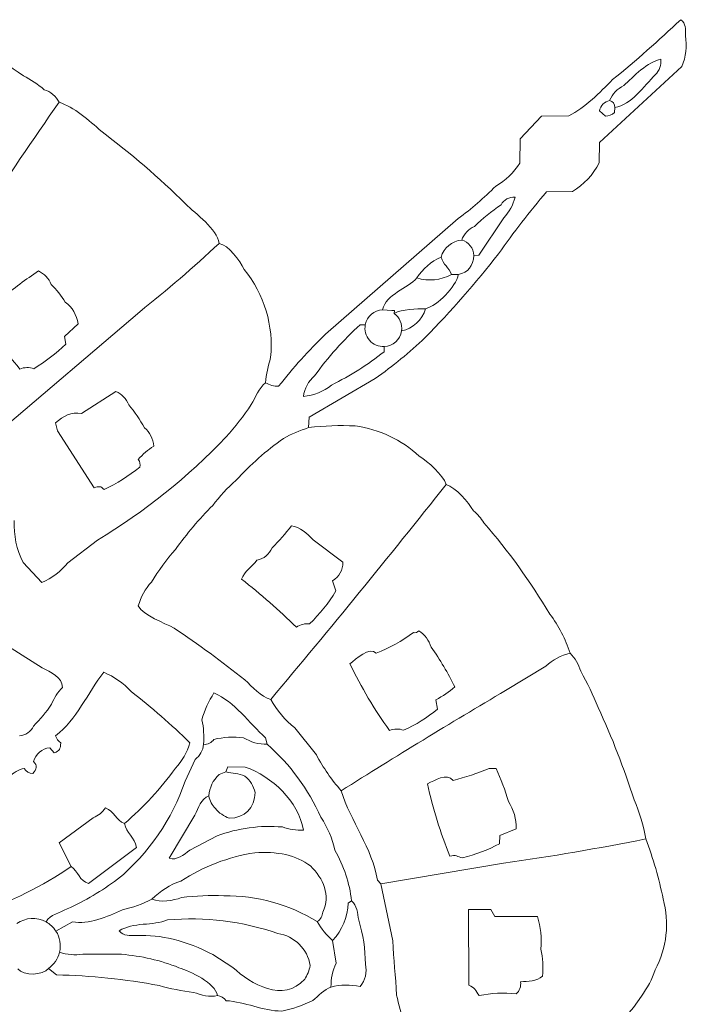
# Model space of a CAD drawing. Header units: inches. Extents: x 37.2 to 70.6, y 17.4 to 61.6.
# Tile 3 of 3: x 57.5 to 70.1, y 33 to 51.6. Entities that reach past the tile are written whole.
import ezdxf

# ---------------------------------------------------------------- set-up
doc = ezdxf.new("R2010")
doc.units = ezdxf.units.IN
doc.header["$MEASUREMENT"] = 0
doc.layers.add('30_SHARED_EDGES', color=7, linetype='CONTINUOUS', lineweight=18)

msp = doc.modelspace()

# ---------------------------------------------------------------- linework, layer by layer
at = {"layer": '30_SHARED_EDGES'}
for p, q in [((68.438, 49.264), (69.993, 50.697)), ((68.552, 49.763), (68.44, 49.86)), ((68.73, 49.925), (68.723, 49.828)), ((67.347, 49.763), (66.944, 49.334)), ((67.861, 49.769), (67.347, 49.763)), ((66.944, 49.334), (66.937, 48.874)), ((68.432, 48.879), (68.438, 49.264)), ((67.443, 48.334), (67.93, 48.342)), ((65.773, 47.828), (63.272, 45.651)), ((66.165, 47.14), (66.635, 47.843)), ((66.067, 47.133), (66.165, 47.14)), ((65.645, 46.776), (65.775, 46.776)), ((59.764, 46.072), (57.009, 43.724)), ((64.347, 46.108), (64.522, 46.094)), ((64.522, 46.094), (64.574, 46.093)), ((64.574, 46.093), (64.567, 46.041)), ((58.343, 45.607), (58.6, 45.844)), ((63.925, 45.827), (64.021, 45.828)), ((58.373, 45.46), (58.343, 45.607)), ((64.379, 45.415), (64.375, 45.315)), ((62.964, 44.081), (64.21, 44.81)), ((59.314, 44.568), (58.665, 44.151)), ((62.951, 43.886), (62.964, 44.081)), ((58.178, 43.974), (58.21, 43.824)), ((58.21, 43.824), (58.905, 42.75)), ((58.966, 41.764), (58.405, 41.335)), ((63.6, 41.347), (63.037, 41.771)), ((57.918, 40.965), (57.567, 41.342)), ((63.467, 40.805), (63.405, 40.997)), ((56.771, 40.078), (57.922, 39.356)), ((67.428, 39.389), (66.668, 38.927)), ((65.386, 38.577), (65.353, 38.753)), ((62.691, 38.22), (63.097, 37.713)), ((62.171, 37.912), (62.139, 38.037)), ((58.151, 37.75), (58.066, 37.847)), ((60.622, 37.218), (60.811, 37.628)), ((61.392, 37.393), (61.262, 37.341)), ((61.392, 37.393), (61.425, 37.49)), ((61.425, 37.49), (61.756, 37.484)), ((66.49, 37.458), (66.36, 37.458)), ((58.243, 36.055), (58.888, 36.527)), ((60.321, 35.763), (60.806, 36.576)), ((66.557, 36.192), (66.87, 36.321)), ((58.47, 35.607), (58.243, 36.055)), ((61.223, 36.186), (60.713, 35.916)), ((66.554, 36.038), (66.557, 36.192)), ((58.795, 35.285), (59.704, 35.968)), ((66.628, 35.67), (64.314, 35.282)), ((64.249, 35.348), (64.314, 35.282)), ((64.539, 34.206), (64.314, 35.282)), ((63.762, 34.958), (63.697, 34.918)), ((65.97, 34.795), (65.973, 33.367)), ((66.387, 34.795), (65.97, 34.795)), ((66.465, 34.666), (66.387, 34.795)), ((58.184, 34.389), (58.496, 34.562)), ((67.269, 34.662), (66.465, 34.666)), ((63.469, 33.783), (63.405, 34.211)), ((58.689, 33.951), (59.421, 33.951)), ((61.141, 33.947), (61.523, 33.705)), ((58.192, 33.562), (58.042, 33.683))]:
    msp.add_line(p, q, dxfattribs=at)
for points in [[(57.569, 50.522), (57.051, 50.884), (56.514, 51.217), (55.96, 51.521)], [(69.973, 51.581), (69.559, 51.188), (69.13, 50.81), (68.687, 50.45)], [(70.061, 51.279), (70.061, 51.41), (70.078, 51.505), (69.973, 51.581)], [(69.993, 50.697), (70.074, 50.88), (70.097, 51.083), (70.061, 51.279)], [(69.597, 50.834), (69.354, 50.789), (69.076, 50.507), (68.897, 50.337)], [(69.491, 50.543), (69.571, 50.618), (69.61, 50.726), (69.597, 50.834)], [(57.96, 50.261), (57.841, 50.365), (57.71, 50.452), (57.569, 50.522)], [(68.73, 49.925), (69.03, 49.97), (69.288, 50.332), (69.491, 50.543)], [(68.687, 50.45), (68.445, 50.211), (68.171, 49.914), (67.861, 49.769)], [(68.897, 50.337), (68.777, 50.279), (68.683, 50.179), (68.632, 50.055)], [(58.243, 50.023), (58.184, 50.137), (58.082, 50.223), (57.96, 50.261)], [(55.418, 45.704), (56.314, 47.173), (57.256, 48.613), (58.243, 50.023)], [(59.031, 49.482), (58.818, 49.676), (58.518, 49.938), (58.243, 50.023)], [(68.44, 49.86), (68.458, 49.959), (68.534, 50.036), (68.632, 50.055)], [(68.73, 49.925), (68.737, 49.988), (68.694, 50.045), (68.632, 50.055)], [(68.723, 49.828), (68.674, 49.789), (68.614, 49.766), (68.552, 49.763)], [(60.628, 48.108), (60.128, 48.602), (59.595, 49.061), (59.031, 49.482)], [(66.937, 48.874), (66.82, 48.698), (66.666, 48.55), (66.484, 48.442)], [(67.93, 48.342), (68.145, 48.47), (68.319, 48.656), (68.432, 48.879)], [(66.484, 48.442), (66.263, 48.22), (66.025, 48.015), (65.773, 47.828)], [(66.535, 47.164), (66.819, 47.568), (67.122, 47.959), (67.443, 48.334)], [(61.262, 47.36), (61.22, 47.643), (60.827, 47.91), (60.628, 48.108)], [(66.847, 48.231), (66.738, 48.242), (66.634, 48.186), (66.583, 48.09)], [(66.635, 47.843), (66.739, 47.951), (66.812, 48.085), (66.847, 48.231)], [(66.583, 48.09), (66.404, 47.968), (66.236, 47.831), (66.08, 47.681)], [(66.08, 47.681), (65.969, 47.631), (65.883, 47.539), (65.84, 47.425)], [(65.451, 47.101), (65.5, 47.279), (65.655, 47.409), (65.84, 47.425)], [(66.067, 47.133), (66.064, 47.27), (65.972, 47.388), (65.84, 47.425)], [(61.262, 47.36), (60.78, 46.912), (60.28, 46.482), (59.764, 46.072)], [(61.262, 47.36), (61.456, 47.33), (61.643, 47.037), (61.737, 46.871)], [(65.451, 47.101), (65.263, 47.019), (65.105, 46.883), (64.996, 46.711)], [(65.152, 45.584), (65.639, 46.087), (66.101, 46.614), (66.535, 47.164)], [(65.645, 46.776), (65.601, 46.899), (65.491, 46.969), (65.451, 47.101)], [(66.067, 47.133), (66.06, 46.944), (65.964, 46.806), (65.775, 46.776)], [(57.853, 46.841), (57.614, 46.685), (57.387, 46.513), (57.171, 46.326)], [(58.095, 46.588), (58.048, 46.699), (57.962, 46.789), (57.853, 46.841)], [(61.737, 46.871), (62.115, 46.403), (62.294, 45.806), (62.235, 45.207)], [(64.347, 46.108), (64.415, 46.411), (64.82, 46.502), (64.996, 46.711)], [(65.645, 46.776), (65.447, 46.666), (65.212, 46.642), (64.996, 46.711)], [(65.158, 46.127), (65.382, 46.195), (65.738, 46.536), (65.775, 46.776)], [(58.36, 46.255), (58.284, 46.375), (58.195, 46.487), (58.095, 46.588)], [(58.6, 45.844), (58.577, 46.008), (58.491, 46.155), (58.36, 46.255)], [(56.688, 46.094), (56.94, 45.712), (57.212, 45.344), (57.503, 44.99)], [(64.347, 46.108), (64.187, 46.102), (64.052, 45.986), (64.021, 45.828)], [(65.158, 46.127), (64.98, 46.126), (64.723, 46.124), (64.567, 46.041)], [(65.158, 46.127), (65.094, 45.915), (64.92, 45.756), (64.704, 45.709)], [(64.567, 46.041), (64.671, 45.964), (64.724, 45.837), (64.704, 45.709)], [(63.064, 44.863), (63.317, 45.213), (63.605, 45.536), (63.925, 45.827)], [(64.099, 45.534), (64.029, 45.615), (64.001, 45.723), (64.021, 45.828)], [(64.379, 45.415), (64.544, 45.423), (64.68, 45.546), (64.704, 45.709)], [(63.272, 45.651), (62.954, 45.343), (62.658, 45.014), (62.386, 44.666)], [(64.379, 45.415), (64.272, 45.41), (64.169, 45.454), (64.099, 45.534)], [(64.21, 44.81), (64.54, 45.048), (64.855, 45.306), (65.152, 45.584)], [(57.769, 44.998), (57.985, 45.132), (58.187, 45.286), (58.373, 45.46)], [(62.235, 45.207), (62.184, 45.053), (62.152, 44.893), (62.139, 44.73)], [(64.375, 45.315), (64.067, 45.074), (63.735, 44.864), (63.386, 44.689)], [(57.503, 44.99), (57.587, 45.026), (57.682, 45.029), (57.769, 44.998)], [(62.853, 44.475), (62.874, 44.626), (62.949, 44.764), (63.064, 44.863)], [(62.139, 44.73), (62.012, 44.636), (61.952, 44.457), (61.87, 44.322)], [(62.386, 44.666), (62.299, 44.667), (62.215, 44.689), (62.139, 44.73)], [(63.386, 44.689), (63.234, 44.565), (63.048, 44.49), (62.853, 44.475)], [(59.556, 44.315), (59.514, 44.429), (59.426, 44.521), (59.314, 44.568)], [(59.853, 43.884), (59.768, 44.037), (59.669, 44.182), (59.556, 44.315)], [(61.87, 44.322), (61.726, 44.106), (61.567, 43.901), (61.392, 43.708)], [(58.665, 44.151), (58.47, 44.197), (58.326, 44.102), (58.178, 43.974)], [(60.028, 43.539), (60.019, 43.673), (59.956, 43.798), (59.853, 43.884)], [(62.478, 43.683), (62.628, 43.767), (62.786, 43.835), (62.951, 43.886)], [(62.951, 43.886), (63.243, 43.922), (63.537, 43.933), (63.831, 43.918)], [(63.831, 43.918), (64.282, 43.857), (64.703, 43.657), (65.036, 43.348)], [(61.392, 43.708), (60.674, 42.954), (59.858, 42.3), (58.966, 41.764)], [(61.581, 42.89), (61.851, 43.185), (62.151, 43.451), (62.478, 43.683)], [(59.736, 43.285), (59.823, 43.382), (59.921, 43.467), (60.028, 43.539)], [(59.765, 43.14), (59.781, 43.19), (59.77, 43.245), (59.736, 43.285)], [(65.036, 43.348), (65.205, 43.246), (65.482, 42.996), (65.548, 42.815)], [(59.094, 42.717), (59.332, 42.834), (59.557, 42.975), (59.765, 43.14)], [(58.905, 42.75), (58.995, 42.781), (59.028, 42.788), (59.094, 42.717)], [(61.141, 42.419), (61.271, 42.591), (61.418, 42.749), (61.581, 42.89)], [(62.236, 38.756), (63.359, 40.094), (64.463, 41.447), (65.548, 42.815)], [(65.548, 42.815), (65.727, 42.75), (65.966, 42.482), (66.064, 42.315)], [(60.437, 41.589), (60.651, 41.882), (60.887, 42.16), (61.141, 42.419)], [(66.064, 42.315), (66.14, 42.252), (66.205, 42.176), (66.256, 42.091)], [(57.567, 41.342), (57.442, 41.586), (57.383, 41.859), (57.395, 42.133)], [(62.626, 42.036), (62.519, 41.885), (62.397, 41.746), (62.262, 41.621)], [(63.037, 41.771), (62.921, 41.886), (62.787, 42.011), (62.626, 42.036)], [(66.256, 42.091), (66.723, 41.556), (67.139, 40.979), (67.502, 40.369)], [(62.262, 41.621), (62.213, 41.499), (62.105, 41.411), (61.977, 41.386)], [(59.986, 40.974), (60.12, 41.19), (60.271, 41.396), (60.437, 41.589)], [(58.405, 41.335), (58.276, 41.173), (58.109, 41.046), (57.918, 40.965)], [(61.977, 41.386), (61.886, 41.264), (61.736, 41.172), (61.684, 41.029)], [(63.405, 40.997), (63.527, 41.071), (63.601, 41.204), (63.6, 41.347)], [(59.738, 40.523), (59.785, 40.69), (59.87, 40.845), (59.986, 40.974)], [(61.684, 41.029), (62.048, 40.746), (62.395, 40.443), (62.723, 40.12)], [(62.97, 40.185), (63.161, 40.37), (63.328, 40.578), (63.467, 40.805)], [(60.413, 40.105), (60.221, 40.208), (59.84, 40.334), (59.738, 40.523)], [(67.502, 40.369), (67.67, 40.147), (67.799, 39.898), (67.886, 39.633)], [(62.723, 40.12), (62.795, 40.171), (62.883, 40.194), (62.97, 40.185)], [(61.749, 39.128), (61.317, 39.471), (60.871, 39.797), (60.413, 40.105)], [(64.931, 40.022), (64.717, 39.86), (64.48, 39.728), (64.228, 39.633)], [(65.028, 40.055), (65.007, 40.024), (64.967, 40.01), (64.931, 40.022)], [(65.264, 39.745), (65.224, 39.872), (65.14, 39.982), (65.028, 40.055)], [(64.228, 39.633), (64.101, 39.759), (63.843, 39.526), (63.73, 39.428)], [(65.71, 38.994), (65.582, 39.256), (65.433, 39.507), (65.264, 39.745)], [(67.886, 39.633), (67.716, 39.589), (67.559, 39.506), (67.428, 39.389)], [(68.088, 39.29), (68.049, 39.419), (67.979, 39.537), (67.886, 39.633)], [(63.73, 39.428), (63.944, 38.99), (64.193, 38.57), (64.477, 38.172)], [(57.922, 39.356), (58.086, 39.271), (58.299, 39.184), (58.308, 38.985)], [(59.087, 39.271), (58.778, 38.888), (58.58, 38.375), (58.178, 38.074)], [(59.6, 38.91), (59.457, 39.066), (59.282, 39.189), (59.087, 39.271)], [(68.415, 38.604), (68.322, 38.84), (68.212, 39.069), (68.088, 39.29)], [(62.236, 38.756), (62.054, 38.812), (61.886, 38.994), (61.749, 39.128)], [(58.308, 38.985), (58.218, 38.895), (58.148, 38.788), (58.102, 38.669)], [(60.71, 37.941), (60.359, 38.285), (59.988, 38.609), (59.6, 38.91)], [(61.165, 38.881), (61.064, 38.725), (60.988, 38.555), (60.938, 38.376)], [(62.139, 38.037), (61.836, 38.307), (61.553, 38.721), (61.165, 38.881)], [(66.668, 38.927), (65.625, 38.312), (64.591, 37.682), (63.567, 37.036)], [(65.353, 38.753), (65.481, 38.819), (65.601, 38.9), (65.71, 38.994)], [(58.102, 38.669), (58.002, 38.52), (57.887, 38.381), (57.758, 38.256)], [(62.236, 38.756), (62.354, 38.552), (62.508, 38.37), (62.691, 38.22)], [(64.744, 38.178), (64.974, 38.282), (65.19, 38.416), (65.386, 38.577)], [(69.093, 36.866), (68.904, 37.459), (68.678, 38.04), (68.415, 38.604)], [(60.938, 38.376), (60.971, 38.223), (60.982, 38.067), (60.97, 37.912)], [(57.758, 38.256), (57.713, 38.15), (57.611, 38.079), (57.496, 38.075)], [(64.477, 38.172), (64.562, 38.208), (64.657, 38.21), (64.744, 38.178)], [(58.275, 37.937), (58.268, 37.824), (58.252, 37.792), (58.151, 37.75)], [(58.178, 38.074), (58.194, 38.019), (58.228, 37.97), (58.275, 37.937)], [(60.438, 37.46), (60.565, 37.596), (60.659, 37.761), (60.71, 37.941)], [(60.811, 37.628), (60.902, 37.696), (60.959, 37.799), (60.97, 37.912)], [(61.165, 38.004), (61.121, 37.941), (61.047, 37.906), (60.97, 37.912)], [(61.722, 38.037), (61.536, 38.059), (61.347, 38.048), (61.165, 38.004)], [(62.171, 37.912), (62.013, 37.911), (61.857, 37.954), (61.722, 38.037)], [(63.184, 36.536), (62.948, 37.061), (62.603, 37.531), (62.171, 37.912)], [(58.066, 37.847), (57.921, 37.829), (57.8, 37.728), (57.758, 37.588)], [(63.097, 37.713), (63.227, 37.47), (63.385, 37.243), (63.567, 37.036)], [(57.758, 37.588), (57.846, 37.507), (57.82, 37.447), (57.747, 37.36)], [(57.584, 37.458), (57.476, 37.435), (57.379, 37.378), (57.305, 37.295)], [(57.747, 37.36), (57.678, 37.358), (57.615, 37.396), (57.584, 37.458)], [(59.477, 36.419), (59.836, 36.727), (60.159, 37.077), (60.438, 37.46)], [(61.262, 37.341), (61.148, 37.236), (61.079, 37.092), (61.067, 36.938)], [(61.392, 37.393), (61.514, 37.357), (61.635, 37.37), (61.75, 37.309)], [(61.756, 37.484), (62.262, 37.303), (62.758, 36.846), (62.853, 36.295)], [(65.678, 37.232), (65.552, 37.37), (65.335, 37.238), (65.194, 37.166)], [(66.36, 37.458), (66.138, 37.366), (65.91, 37.29), (65.678, 37.232)], [(66.723, 36.832), (66.66, 37.046), (66.582, 37.255), (66.49, 37.458)], [(59.347, 35.366), (59.935, 35.854), (60.376, 36.495), (60.622, 37.218)], [(61.75, 37.309), (61.847, 37.233), (61.914, 37.126), (61.94, 37.006)], [(65.194, 37.166), (65.296, 36.7), (65.439, 36.243), (65.619, 35.802)], [(61.94, 37.006), (61.942, 36.714), (61.746, 36.518), (61.454, 36.52)], [(63.567, 37.036), (63.739, 36.457), (64.158, 35.954), (64.249, 35.348)], [(60.806, 36.576), (60.873, 36.714), (60.92, 36.885), (61.067, 36.938)], [(61.192, 36.699), (61.127, 36.765), (61.084, 36.848), (61.067, 36.938)], [(66.87, 36.321), (66.871, 36.502), (66.82, 36.68), (66.723, 36.832)], [(69.314, 36.127), (69.269, 36.381), (69.195, 36.629), (69.093, 36.866)], [(58.888, 36.527), (58.98, 36.566), (59.06, 36.63), (59.119, 36.711)], [(59.119, 36.711), (59.279, 36.653), (59.32, 36.476), (59.477, 36.419)], [(61.454, 36.52), (61.353, 36.555), (61.262, 36.617), (61.192, 36.699)], [(59.704, 35.968), (59.674, 36.148), (59.504, 36.245), (59.477, 36.419)], [(63.446, 35.915), (63.397, 36.136), (63.309, 36.346), (63.184, 36.536)], [(62.457, 36.353), (62.038, 36.388), (61.617, 36.33), (61.223, 36.186)], [(62.853, 36.295), (62.719, 36.29), (62.584, 36.309), (62.457, 36.353)], [(65.858, 35.771), (66.101, 35.829), (66.335, 35.919), (66.554, 36.038)], [(69.314, 36.127), (68.423, 35.95), (67.528, 35.797), (66.628, 35.67)], [(69.642, 34.996), (69.562, 35.381), (69.453, 35.759), (69.314, 36.127)], [(60.713, 35.916), (60.595, 35.827), (60.463, 35.717), (60.321, 35.763)], [(60.543, 35.33), (60.962, 35.607), (61.437, 35.79), (61.935, 35.866)], [(61.935, 35.866), (62.132, 35.881), (62.33, 35.869), (62.524, 35.831)], [(63.762, 34.958), (63.724, 35.295), (63.616, 35.621), (63.446, 35.915)], [(62.524, 35.831), (62.691, 35.79), (62.848, 35.717), (62.988, 35.617)], [(65.619, 35.802), (65.723, 35.834), (65.759, 35.792), (65.858, 35.771)], [(56.717, 34.73), (57.338, 34.941), (57.928, 35.236), (58.47, 35.607)], [(58.47, 35.607), (58.6, 35.511), (58.635, 35.336), (58.795, 35.285)], [(62.988, 35.617), (63.229, 35.383), (63.371, 35.063), (63.219, 34.749)], [(58.396, 34.806), (58.732, 34.96), (59.05, 35.147), (59.347, 35.366)], [(59.996, 34.99), (60.147, 35.147), (60.335, 35.264), (60.543, 35.33)], [(59.437, 34.79), (59.63, 34.834), (59.818, 34.901), (59.996, 34.99)], [(59.996, 34.99), (60.16, 34.924), (60.391, 34.963), (60.554, 35.02)], [(60.554, 35.02), (60.819, 35.056), (61.087, 35.067), (61.354, 35.055)], [(61.354, 35.055), (61.975, 35.061), (62.584, 34.892), (63.113, 34.568)], [(63.762, 34.958), (63.867, 34.87), (63.876, 34.729), (63.896, 34.598)], [(69.492, 33.657), (69.71, 34.068), (69.763, 34.547), (69.642, 34.996)], [(57.996, 34.564), (58.077, 34.702), (58.255, 34.735), (58.396, 34.806)], [(58.496, 34.562), (58.796, 34.508), (59.159, 34.66), (59.437, 34.79)], [(63.219, 34.749), (63.215, 34.675), (63.175, 34.608), (63.113, 34.568)], [(63.697, 34.918), (63.688, 34.654), (63.585, 34.404), (63.405, 34.211)], [(57.446, 34.531), (57.608, 34.646), (57.821, 34.659), (57.996, 34.564)], [(57.996, 34.564), (58.072, 34.523), (58.137, 34.462), (58.184, 34.389)], [(60.288, 34.601), (60.024, 34.482), (59.634, 34.565), (59.379, 34.393)], [(62.369, 34.343), (61.701, 34.574), (60.992, 34.662), (60.288, 34.601)], [(63.405, 34.211), (63.289, 34.313), (63.19, 34.434), (63.113, 34.568)], [(63.896, 34.598), (63.981, 34.328), (64.024, 34.046), (64.022, 33.763)], [(67.334, 34.051), (67.351, 34.257), (67.329, 34.465), (67.269, 34.662)], [(58.252, 33.989), (58.284, 34.126), (58.26, 34.27), (58.184, 34.389)], [(59.379, 34.393), (59.462, 34.287), (59.574, 34.308), (59.71, 34.308)], [(59.71, 34.308), (59.94, 34.313), (60.169, 34.289), (60.393, 34.238)], [(60.393, 34.238), (60.653, 34.171), (60.904, 34.073), (61.141, 33.947)], [(62.981, 33.739), (62.931, 34.052), (62.683, 34.297), (62.369, 34.343)], [(64.609, 33.183), (64.601, 33.53), (64.548, 33.863), (64.539, 34.206)], [(58.252, 33.989), (58.222, 33.865), (58.147, 33.756), (58.042, 33.683)], [(58.252, 33.989), (58.393, 33.944), (58.542, 33.931), (58.689, 33.951)], [(67.366, 33.536), (67.383, 33.709), (67.373, 33.882), (67.334, 34.051)], [(59.421, 33.951), (59.792, 33.922), (60.157, 33.837), (60.502, 33.699)], [(58.042, 33.683), (57.941, 33.549), (57.575, 33.543), (57.464, 33.676)], [(60.502, 33.699), (60.721, 33.632), (61.192, 33.41), (61.23, 33.172)], [(61.523, 33.705), (61.863, 33.377), (62.477, 33.039), (62.877, 33.479)], [(62.877, 33.479), (62.926, 33.559), (62.962, 33.647), (62.981, 33.739)], [(63.373, 33.334), (63.372, 33.489), (63.405, 33.642), (63.469, 33.783)], [(64.022, 33.763), (64.057, 33.615), (64.021, 33.459), (63.925, 33.341)], [(69.23, 33.164), (69.344, 33.313), (69.432, 33.479), (69.492, 33.657)], [(60.13, 33.362), (59.491, 33.483), (58.842, 33.55), (58.192, 33.562)], [(66.95, 33.432), (67.09, 33.44), (67.256, 33.447), (67.366, 33.536)], [(60.781, 33.232), (60.561, 33.259), (60.343, 33.302), (60.13, 33.362)], [(63.373, 33.334), (63.249, 33.29), (63.137, 33.163), (63.028, 33.081)], [(63.925, 33.341), (63.743, 33.382), (63.554, 33.38), (63.373, 33.334)], [(65.973, 33.367), (66.093, 33.328), (66.096, 33.267), (66.169, 33.172)], [(66.865, 33.205), (66.933, 33.259), (66.965, 33.346), (66.95, 33.432)], [(61.23, 33.172), (61.093, 33.133), (60.916, 33.187), (60.781, 33.232)], [(61.393, 33.075), (61.357, 33.131), (61.296, 33.167), (61.23, 33.172)], [(62.446, 32.881), (62.084, 32.877), (61.749, 33.06), (61.393, 33.075)], [(63.028, 33.081), (62.845, 32.984), (62.649, 32.917), (62.446, 32.881)], [(64.931, 32.101), (64.807, 32.456), (64.699, 32.817), (64.609, 33.183)], [(65.647, 32.036), (66.88, 32.03), (68.498, 31.939), (69.23, 33.164)], [(66.169, 33.172), (66.398, 33.219), (66.633, 33.23), (66.865, 33.205)]]:
    msp.add_open_spline(points, degree=3, dxfattribs=at)

doc.saveas('drawing.dxf')
